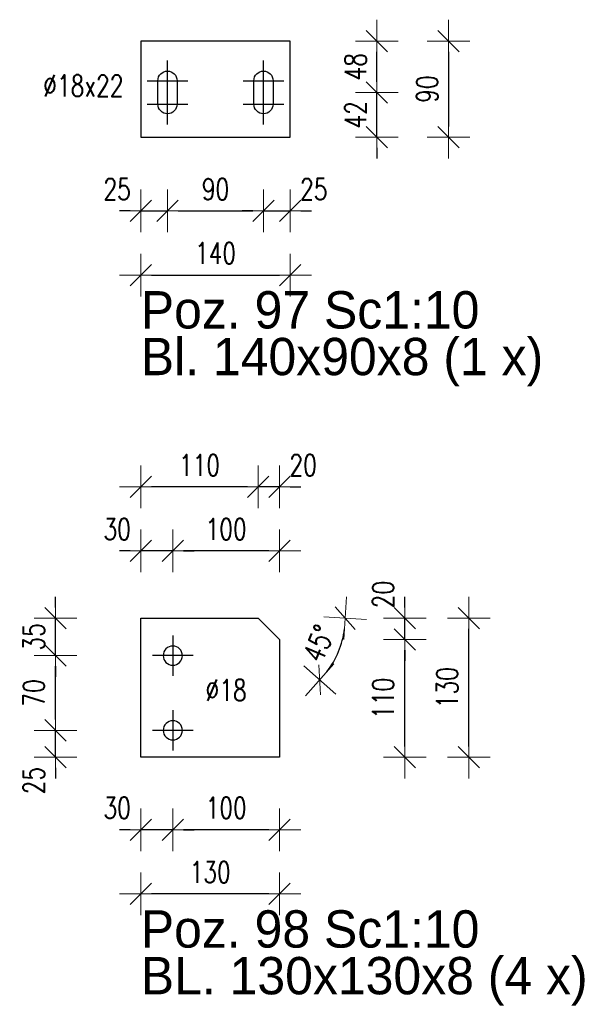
# Model space of a CAD drawing. Header units: millimetres. Extents: x 3515 to 4269, y 13087 to 13548.
# Tile 17 of 20: x 4010 to 4063, y 13372 to 13464. Entities that reach past the tile are written whole.
import ezdxf

# ---------------------------------------------------------------- set-up
doc = ezdxf.new("R2010")
doc.units = ezdxf.units.MM
doc.header["$LTSCALE"] = 10
doc.linetypes.add('MITTE', pattern=[2, 1.25, -0.25, 0.25, -0.25])
doc.layers.get('Defpoints').update_dxf_attribs({"color": 1})
doc.layers.add('PS_DIM', color=4, linetype='Continuous', lineweight=13)
doc.layers.add('PS_SOLID', color=7, linetype='Continuous', lineweight=30)
doc.layers.add('PS_MID', color=5, linetype='MITTE')
doc.layers.add('PS_PLATE', color=1, linetype='Continuous')
doc.styles.add('simplex', font='simplex.shx', dxfattribs={"width": 0.75})
doc.dimstyles.new('1_10_PRZ', dxfattribs={"dimtxt": 2, "dimasz": 1, "dimexe": 2, "dimexo": 5, "dimgap": 1, "dimtad": 1, "dimdec": 0, "dimlfac": 10, "dimtxsty": 'simplex', "dimblk": 'dimznak', "dimcen": 2, "dimse1": 1, "dimse2": 1, "dimclrt": 3, "dimadec": 1, "dimazin": 0, "dimtfac": 1, "dimtdec": 0, "dimtix": 1, "dimtmove": 2, "dimatfit": 3, "dimldrblk": 'dim-grot', "dimfxl": 1, "dimarcsym": 0})
doc.dimstyles.new('1_10_PRZ_DS1-LS10', dxfattribs={"dimtxt": 2, "dimasz": 1, "dimexe": 2, "dimexo": 5, "dimgap": 1, "dimtad": 1, "dimdec": 0, "dimlfac": 10, "dimtxsty": 'simplex', "dimblk": 'dimznak', "dimcen": 2, "dimse1": 1, "dimse2": 1, "dimclrt": 3, "dimadec": 1, "dimazin": 0, "dimtfac": 1, "dimtdec": 0, "dimtix": 1, "dimtmove": 2, "dimatfit": 3, "dimldrblk": 'dim-grot', "dimfxl": 1, "dimarcsym": 0})

# ---------------------------------------------------------------- blocks, each defined once
blk = doc.blocks.new('dimznak')
at = {"color": 0}
for points in [[(0, 2), (0, -2)], [(-2, 0), (2, 0)]]:
    blk.add_lwpolyline(points, dxfattribs=at)
at = {"color": 2}
blk.add_lwpolyline([(1, 1), (-1, -1)], dxfattribs=at)
blk = doc.blocks.new('*D184')
at = {"layer": 'Defpoints', "color": 0, "transparency": 16777216}
for p in [(4023.647, 13457.466), (4021.147, 13453.281), (4023.647, 13446.358)]:
    blk.add_point(p, dxfattribs=at)
at = {"layer": 'PS_DIM', "color": 0, "lineweight": -2, "transparency": 16777216}
for p, q in [((4020.147, 13446.358), (4019.147, 13446.358)), ((4021.147, 13446.358), (4023.647, 13446.358)), ((4024.647, 13446.358), (4025.647, 13446.358))]:
    blk.add_line(p, q, dxfattribs=at)
blk.add_blockref('dimznak', (4021.147, 13446.358), dxfattribs=at)
at = {"layer": 'PS_DIM', "color": 0, "lineweight": -2, "transparency": 16777216, "rotation": 180}
blk.add_blockref('dimznak', (4023.647, 13446.358), dxfattribs=at)
at = {"layer": 'PS_DIM', "color": 3, "transparency": 16777216, "insert": (4018.932, 13448.398), "char_height": 2, "attachment_point": 5, "style": 'simplex'}
blk.add_mtext('25', dxfattribs=at)
blk = doc.blocks.new('dim-grot')
blk.add_hatch(color=256).paths.add_polyline_path([(0, 0), (-2, 0.5), (-2, -0.5)])
blk.add_lwpolyline([(0, 0), (-2, 0.5), (-2, -0.5), (0, 0)])
blk = doc.blocks.new('*D185')
at = {"layer": 'Defpoints', "color": 0, "transparency": 16777216}
for p in [(4023.647, 13457.466), (4032.647, 13457.466), (4032.647, 13446.358)]:
    blk.add_point(p, dxfattribs=at)
at = {"layer": 'PS_DIM', "color": 0, "lineweight": -2, "transparency": 16777216}
blk.add_line((4024.647, 13446.358), (4031.647, 13446.358), dxfattribs=at)
at = {"layer": 'PS_DIM', "color": 0, "lineweight": -2, "transparency": 16777216, "rotation": 180}
blk.add_blockref('dimznak', (4023.647, 13446.358), dxfattribs=at)
at = {"layer": 'PS_DIM', "color": 0, "lineweight": -2, "transparency": 16777216}
blk.add_blockref('dimznak', (4032.647, 13446.358), dxfattribs=at)
at = {"layer": 'PS_DIM', "color": 3, "transparency": 16777216, "insert": (4028.147, 13448.398), "char_height": 2, "attachment_point": 5, "style": 'simplex'}
blk.add_mtext('90', dxfattribs=at)
blk = doc.blocks.new('*D186')
at = {"layer": 'Defpoints', "color": 0, "transparency": 16777216}
for p in [(4032.647, 13457.466), (4035.147, 13453.281), (4035.147, 13446.358)]:
    blk.add_point(p, dxfattribs=at)
at = {"layer": 'PS_DIM', "color": 0, "lineweight": -2, "transparency": 16777216}
for p, q in [((4031.647, 13446.358), (4030.647, 13446.358)), ((4032.647, 13446.358), (4035.147, 13446.358)), ((4036.147, 13446.358), (4037.147, 13446.358))]:
    blk.add_line(p, q, dxfattribs=at)
blk.add_blockref('dimznak', (4032.647, 13446.358), dxfattribs=at)
at = {"layer": 'PS_DIM', "color": 0, "lineweight": -2, "transparency": 16777216, "rotation": 180}
blk.add_blockref('dimznak', (4035.147, 13446.358), dxfattribs=at)
at = {"layer": 'PS_DIM', "color": 3, "transparency": 16777216, "insert": (4037.361, 13448.398), "char_height": 2, "attachment_point": 5, "style": 'simplex'}
blk.add_mtext('25', dxfattribs=at)
blk = doc.blocks.new('*D187')
at = {"layer": 'Defpoints', "color": 0, "transparency": 16777216}
for p in [(4021.147, 13453.281), (4035.147, 13453.281), (4035.147, 13440.358)]:
    blk.add_point(p, dxfattribs=at)
at = {"layer": 'PS_DIM', "color": 0, "lineweight": -2, "transparency": 16777216}
blk.add_line((4022.147, 13440.358), (4034.147, 13440.358), dxfattribs=at)
at = {"layer": 'PS_DIM', "color": 0, "lineweight": -2, "transparency": 16777216, "rotation": 180}
blk.add_blockref('dimznak', (4021.147, 13440.358), dxfattribs=at)
at = {"layer": 'PS_DIM', "color": 0, "lineweight": -2, "transparency": 16777216}
blk.add_blockref('dimznak', (4035.147, 13440.358), dxfattribs=at)
at = {"layer": 'PS_DIM', "color": 3, "transparency": 16777216, "insert": (4028.147, 13442.398), "char_height": 2, "attachment_point": 5, "style": 'simplex'}
blk.add_mtext('140', dxfattribs=at)
blk = doc.blocks.new('*D188')
at = {"layer": 'Defpoints', "color": 0, "transparency": 16777216}
for p in [(4032.147, 13408.199), (4034.975, 13408.199), (4034.147, 13406.199), (4039.215, 13404.118)]:
    blk.add_point(p, dxfattribs=at)
at = {"layer": 'PS_DIM', "color": 0, "lineweight": -2, "transparency": 16777216}
blk.add_arc((4032.147, 13408.199), 8.161, 322.02476, 352.97524, dxfattribs=at)
for p, rotation in [((4040.308, 13408.199), 86.48761758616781), ((4037.918, 13402.428), 228.5123824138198)]:
    blk.add_blockref('dimznak', p, dxfattribs=dict(at, rotation=rotation))
at = {"layer": 'PS_DIM', "color": 3, "transparency": 16777216, "insert": (4037.839, 13405.841), "char_height": 2, "attachment_point": 5, "rotation": 67.5, "style": 'simplex'}
blk.add_mtext('45%%d', dxfattribs=at)
blk = doc.blocks.new('*D189')
at = {"layer": 'Defpoints', "color": 0, "transparency": 16777216}
for p in [(4034.147, 13406.199), (4045.899, 13406.199), (4034.147, 13395.199)]:
    blk.add_point(p, dxfattribs=at)
at = {"layer": 'PS_DIM', "color": 0, "lineweight": -2, "transparency": 16777216}
blk.add_line((4045.899, 13396.199), (4045.899, 13405.199), dxfattribs=at)
for p, rotation in [((4045.899, 13406.199), 90), ((4045.899, 13395.199), 270)]:
    blk.add_blockref('dimznak', p, dxfattribs=dict(at, rotation=rotation))
at = {"layer": 'PS_DIM', "color": 3, "transparency": 16777216, "insert": (4043.859, 13400.699), "char_height": 2, "attachment_point": 5, "rotation": 90, "style": 'simplex'}
blk.add_mtext('110', dxfattribs=at)
blk = doc.blocks.new('*D190')
at = {"layer": 'Defpoints', "color": 0, "transparency": 16777216}
for p in [(4032.147, 13408.199), (4045.899, 13408.199), (4034.147, 13406.199)]:
    blk.add_point(p, dxfattribs=at)
at = {"layer": 'PS_DIM', "color": 0, "lineweight": -2, "transparency": 16777216}
for p, q in [((4045.899, 13409.199), (4045.899, 13410.199)), ((4045.899, 13406.199), (4045.899, 13408.199)), ((4045.899, 13405.199), (4045.899, 13404.199))]:
    blk.add_line(p, q, dxfattribs=at)
for p, rotation in [((4045.899, 13408.199), 270), ((4045.899, 13406.199), 90)]:
    blk.add_blockref('dimznak', p, dxfattribs=dict(at, rotation=rotation))
at = {"layer": 'PS_DIM', "color": 3, "transparency": 16777216, "insert": (4043.859, 13410.413), "char_height": 2, "attachment_point": 5, "rotation": 90, "style": 'simplex'}
blk.add_mtext('20', dxfattribs=at)
blk = doc.blocks.new('*D191')
at = {"layer": 'Defpoints', "color": 0, "transparency": 16777216}
for p in [(4034.147, 13408.199), (4051.899, 13408.199), (4034.147, 13395.199)]:
    blk.add_point(p, dxfattribs=at)
at = {"layer": 'PS_DIM', "color": 0, "lineweight": -2, "transparency": 16777216}
blk.add_line((4051.899, 13396.199), (4051.899, 13407.199), dxfattribs=at)
for p, rotation in [((4051.899, 13408.199), 90), ((4051.899, 13395.199), 270)]:
    blk.add_blockref('dimznak', p, dxfattribs=dict(at, rotation=rotation))
at = {"layer": 'PS_DIM', "color": 3, "transparency": 16777216, "insert": (4049.859, 13401.699), "char_height": 2, "attachment_point": 5, "rotation": 90, "style": 'simplex'}
blk.add_mtext('130', dxfattribs=at)
blk = doc.blocks.new('*D192')
at = {"layer": 'Defpoints', "color": 0, "transparency": 16777216}
for p in [(4013.147, 13397.699), (4024.147, 13397.699), (4021.147, 13395.199)]:
    blk.add_point(p, dxfattribs=at)
at = {"layer": 'PS_DIM', "color": 0, "lineweight": -2, "transparency": 16777216}
for p, q in [((4013.147, 13398.699), (4013.147, 13399.699)), ((4013.147, 13395.199), (4013.147, 13397.699)), ((4013.147, 13394.199), (4013.147, 13393.199))]:
    blk.add_line(p, q, dxfattribs=at)
for p, rotation in [((4013.147, 13397.699), 270), ((4013.147, 13395.199), 90)]:
    blk.add_blockref('dimznak', p, dxfattribs=dict(at, rotation=rotation))
at = {"layer": 'PS_DIM', "color": 3, "transparency": 16777216, "insert": (4011.107, 13392.984), "char_height": 2, "attachment_point": 5, "rotation": 90, "style": 'simplex'}
blk.add_mtext('25', dxfattribs=at)
blk = doc.blocks.new('*D193')
at = {"layer": 'Defpoints', "color": 0, "transparency": 16777216}
for p in [(4013.147, 13404.699), (4024.146, 13404.699), (4024.147, 13397.699)]:
    blk.add_point(p, dxfattribs=at)
at = {"layer": 'PS_DIM', "color": 0, "lineweight": -2, "transparency": 16777216}
blk.add_line((4013.147, 13398.699), (4013.147, 13403.699), dxfattribs=at)
for p, rotation in [((4013.147, 13404.699), 90), ((4013.147, 13397.699), 270)]:
    blk.add_blockref('dimznak', p, dxfattribs=dict(at, rotation=rotation))
at = {"layer": 'PS_DIM', "color": 3, "transparency": 16777216, "insert": (4011.107, 13401.199), "char_height": 2, "attachment_point": 5, "rotation": 90, "style": 'simplex'}
blk.add_mtext('70', dxfattribs=at)
blk = doc.blocks.new('*D194')
at = {"layer": 'Defpoints', "color": 0, "transparency": 16777216}
for p in [(4013.147, 13408.199), (4021.147, 13408.199), (4024.146, 13404.699)]:
    blk.add_point(p, dxfattribs=at)
at = {"layer": 'PS_DIM', "color": 0, "lineweight": -2, "transparency": 16777216}
for p, q in [((4013.147, 13409.199), (4013.147, 13410.199)), ((4013.147, 13404.699), (4013.147, 13408.199)), ((4013.147, 13403.699), (4013.147, 13402.699))]:
    blk.add_line(p, q, dxfattribs=at)
for p, rotation in [((4013.147, 13408.199), 270), ((4013.147, 13404.699), 90)]:
    blk.add_blockref('dimznak', p, dxfattribs=dict(at, rotation=rotation))
at = {"layer": 'PS_DIM', "color": 3, "transparency": 16777216, "insert": (4011.107, 13406.449), "char_height": 2, "attachment_point": 5, "rotation": 90, "style": 'simplex'}
blk.add_mtext('35', dxfattribs=at)
blk = doc.blocks.new('*D195')
at = {"layer": 'Defpoints', "color": 0, "transparency": 16777216}
for p in [(4024.147, 13397.699), (4034.147, 13395.199), (4024.147, 13388.385)]:
    blk.add_point(p, dxfattribs=at)
at = {"layer": 'PS_DIM', "color": 0, "lineweight": -2, "transparency": 16777216}
blk.add_line((4033.147, 13388.385), (4025.147, 13388.385), dxfattribs=at)
at = {"layer": 'PS_DIM', "color": 0, "lineweight": -2, "transparency": 16777216, "rotation": 180}
blk.add_blockref('dimznak', (4024.147, 13388.385), dxfattribs=at)
at = {"layer": 'PS_DIM', "color": 0, "lineweight": -2, "transparency": 16777216}
blk.add_blockref('dimznak', (4034.147, 13388.385), dxfattribs=at)
at = {"layer": 'PS_DIM', "color": 3, "transparency": 16777216, "insert": (4029.147, 13390.425), "char_height": 2, "attachment_point": 5, "style": 'simplex'}
blk.add_mtext('100', dxfattribs=at)
blk = doc.blocks.new('*D196')
at = {"layer": 'Defpoints', "color": 0, "transparency": 16777216}
for p in [(4024.147, 13397.699), (4021.147, 13395.199), (4021.147, 13388.385)]:
    blk.add_point(p, dxfattribs=at)
at = {"layer": 'PS_DIM', "color": 0, "lineweight": -2, "transparency": 16777216}
for p, q in [((4020.147, 13388.385), (4019.147, 13388.385)), ((4024.147, 13388.385), (4021.147, 13388.385)), ((4025.147, 13388.385), (4026.147, 13388.385))]:
    blk.add_line(p, q, dxfattribs=at)
blk.add_blockref('dimznak', (4021.147, 13388.385), dxfattribs=at)
at = {"layer": 'PS_DIM', "color": 0, "lineweight": -2, "transparency": 16777216, "rotation": 180}
blk.add_blockref('dimznak', (4024.147, 13388.385), dxfattribs=at)
at = {"layer": 'PS_DIM', "color": 3, "transparency": 16777216, "insert": (4018.932, 13390.425), "char_height": 2, "attachment_point": 5, "style": 'simplex'}
blk.add_mtext('30', dxfattribs=at)
blk = doc.blocks.new('*D197')
at = {"layer": 'Defpoints', "color": 0, "transparency": 16777216}
for p in [(4021.147, 13395.199), (4034.147, 13395.199), (4021.147, 13382.385)]:
    blk.add_point(p, dxfattribs=at)
at = {"layer": 'PS_DIM', "color": 0, "lineweight": -2, "transparency": 16777216}
blk.add_line((4033.147, 13382.385), (4022.147, 13382.385), dxfattribs=at)
at = {"layer": 'PS_DIM', "color": 0, "lineweight": -2, "transparency": 16777216, "rotation": 180}
blk.add_blockref('dimznak', (4021.147, 13382.385), dxfattribs=at)
at = {"layer": 'PS_DIM', "color": 0, "lineweight": -2, "transparency": 16777216}
blk.add_blockref('dimznak', (4034.147, 13382.385), dxfattribs=at)
at = {"layer": 'PS_DIM', "color": 3, "transparency": 16777216, "insert": (4027.647, 13384.425), "char_height": 2, "attachment_point": 5, "style": 'simplex'}
blk.add_mtext('130', dxfattribs=at)
blk = doc.blocks.new('*D198')
at = {"layer": 'Defpoints', "color": 0, "transparency": 16777216}
for p in [(4024.146, 13414.512), (4034.147, 13406.199), (4024.146, 13404.699)]:
    blk.add_point(p, dxfattribs=at)
at = {"layer": 'PS_DIM', "color": 0, "lineweight": -2, "transparency": 16777216}
blk.add_line((4033.147, 13414.512), (4025.146, 13414.512), dxfattribs=at)
at = {"layer": 'PS_DIM', "color": 0, "lineweight": -2, "transparency": 16777216, "rotation": 180}
blk.add_blockref('dimznak', (4024.146, 13414.512), dxfattribs=at)
at = {"layer": 'PS_DIM', "color": 0, "lineweight": -2, "transparency": 16777216}
blk.add_blockref('dimznak', (4034.147, 13414.512), dxfattribs=at)
at = {"layer": 'PS_DIM', "color": 3, "transparency": 16777216, "insert": (4029.146, 13416.552), "char_height": 2, "attachment_point": 5, "style": 'simplex'}
blk.add_mtext('100', dxfattribs=at)
blk = doc.blocks.new('*D199')
at = {"layer": 'Defpoints', "color": 0, "transparency": 16777216}
for p in [(4021.147, 13414.512), (4021.147, 13408.199), (4024.146, 13404.699)]:
    blk.add_point(p, dxfattribs=at)
at = {"layer": 'PS_DIM', "color": 0, "lineweight": -2, "transparency": 16777216}
for p, q in [((4020.147, 13414.512), (4019.147, 13414.512)), ((4024.146, 13414.512), (4021.147, 13414.512)), ((4025.146, 13414.512), (4026.146, 13414.512))]:
    blk.add_line(p, q, dxfattribs=at)
blk.add_blockref('dimznak', (4021.147, 13414.512), dxfattribs=at)
at = {"layer": 'PS_DIM', "color": 0, "lineweight": -2, "transparency": 16777216, "rotation": 180}
blk.add_blockref('dimznak', (4024.146, 13414.512), dxfattribs=at)
at = {"layer": 'PS_DIM', "color": 3, "transparency": 16777216, "insert": (4018.932, 13416.552), "char_height": 2, "attachment_point": 5, "style": 'simplex'}
blk.add_mtext('30', dxfattribs=at)
blk = doc.blocks.new('*D200')
at = {"layer": 'Defpoints', "color": 0, "transparency": 16777216}
for p in [(4032.147, 13420.512), (4032.147, 13408.199), (4034.147, 13406.199)]:
    blk.add_point(p, dxfattribs=at)
at = {"layer": 'PS_DIM', "color": 0, "lineweight": -2, "transparency": 16777216}
for p, q in [((4031.147, 13420.512), (4030.147, 13420.512)), ((4034.147, 13420.512), (4032.147, 13420.512)), ((4035.147, 13420.512), (4036.147, 13420.512))]:
    blk.add_line(p, q, dxfattribs=at)
blk.add_blockref('dimznak', (4032.147, 13420.512), dxfattribs=at)
at = {"layer": 'PS_DIM', "color": 0, "lineweight": -2, "transparency": 16777216, "rotation": 180}
blk.add_blockref('dimznak', (4034.147, 13420.512), dxfattribs=at)
at = {"layer": 'PS_DIM', "color": 3, "transparency": 16777216, "insert": (4036.361, 13422.552), "char_height": 2, "attachment_point": 5, "style": 'simplex'}
blk.add_mtext('20', dxfattribs=at)
blk = doc.blocks.new('*D201')
at = {"layer": 'Defpoints', "color": 0, "transparency": 16777216}
for p in [(4021.147, 13420.512), (4021.147, 13408.199), (4032.147, 13408.199)]:
    blk.add_point(p, dxfattribs=at)
at = {"layer": 'PS_DIM', "color": 0, "lineweight": -2, "transparency": 16777216}
blk.add_line((4031.147, 13420.512), (4022.147, 13420.512), dxfattribs=at)
at = {"layer": 'PS_DIM', "color": 0, "lineweight": -2, "transparency": 16777216, "rotation": 180}
blk.add_blockref('dimznak', (4021.147, 13420.512), dxfattribs=at)
at = {"layer": 'PS_DIM', "color": 0, "lineweight": -2, "transparency": 16777216}
blk.add_blockref('dimznak', (4032.147, 13420.512), dxfattribs=at)
at = {"layer": 'PS_DIM', "color": 3, "transparency": 16777216, "insert": (4026.647, 13422.552), "char_height": 2, "attachment_point": 5, "style": 'simplex'}
blk.add_mtext('110', dxfattribs=at)
blk = doc.blocks.new('*X465')
at = {"color": 0}
for s, p in [('Poz. 98 Sc1:10', (4021.147, 13353.175, 2.4)), ('BL. 130x130x8 (4 x)', (4021.147, 13348.8, 2.4))]:
    blk.add_text(s, height=3.5, dxfattribs=at).set_placement(p)
blk = doc.blocks.new('*X466')
at = {"color": 0}
for s, p in [('Poz. 97 Sc1:10', (4021.147, 13419.199, 2.4)), ('Bl. 140x90x8 (1 x)', (4021.147, 13414.824, 2.4))]:
    blk.add_text(s, height=3.5, dxfattribs=at).set_placement(p)
blk = doc.blocks.new('*D473')
at = {"layer": 'Defpoints', "color": 0, "transparency": 16777216}
for p in [(4032.647, 13457.466), (4043.277, 13457.466), (4035.147, 13453.281)]:
    blk.add_point(p, dxfattribs=at)
at = {"layer": 'PS_DIM', "color": 0, "lineweight": -2, "transparency": 16777216}
for p, q in [((4043.277, 13458.466), (4043.277, 13459.466)), ((4043.277, 13453.281), (4043.277, 13457.466)), ((4043.277, 13452.281), (4043.277, 13451.281))]:
    blk.add_line(p, q, dxfattribs=at)
for p, rotation in [((4043.277, 13457.466), 270), ((4043.277, 13453.281), 90)]:
    blk.add_blockref('dimznak', p, dxfattribs=dict(at, rotation=rotation))
at = {"layer": 'PS_DIM', "color": 3, "transparency": 16777216, "insert": (4041.277, 13455.373), "char_height": 2, "attachment_point": 5, "rotation": 90, "style": 'simplex'}
blk.add_mtext('42', dxfattribs=at)
blk = doc.blocks.new('*D475')
at = {"layer": 'Defpoints', "color": 0, "transparency": 16777216}
for p in [(4035.147, 13462.281), (4035.147, 13453.281), (4050.005, 13453.281)]:
    blk.add_point(p, dxfattribs=at)
at = {"layer": 'PS_DIM', "color": 0, "lineweight": -2, "transparency": 16777216}
blk.add_line((4050.005, 13461.281), (4050.005, 13454.281), dxfattribs=at)
for p, rotation in [((4050.005, 13462.281), 90), ((4050.005, 13453.281), 270)]:
    blk.add_blockref('dimznak', p, dxfattribs=dict(at, rotation=rotation))
at = {"layer": 'PS_DIM', "color": 3, "transparency": 16777216, "insert": (4048.005, 13457.781), "char_height": 2, "attachment_point": 5, "rotation": 90, "style": 'simplex'}
blk.add_mtext('90', dxfattribs=at)
blk = doc.blocks.new('*X507')
at = {"layer": 'PS_MID', "color": 5, "linetype": 'MITTE'}
for p, q in [((4023.647, 13454.466), (4023.647, 13460.466)), ((4032.647, 13454.466), (4032.647, 13460.466)), ((4021.747, 13458.566), (4025.547, 13458.566)), ((4030.747, 13458.566), (4034.547, 13458.566)), ((4021.747, 13456.366), (4025.547, 13456.366)), ((4030.747, 13456.366), (4034.547, 13456.366))]:
    blk.add_line(p, q, dxfattribs=at)
at = {"layer": 'PS_SOLID', "color": 7, "linetype": 'Continuous'}
for p, q in [((4021.147, 13462.281), (4021.147, 13453.281)), ((4035.147, 13462.281), (4021.147, 13462.281)), ((4035.147, 13453.281), (4035.147, 13462.281)), ((4022.747, 13456.366), (4022.747, 13458.566)), ((4024.547, 13458.566), (4024.547, 13456.366)), ((4031.747, 13456.366), (4031.747, 13458.566)), ((4033.547, 13458.566), (4033.547, 13456.366)), ((4021.147, 13453.281), (4035.147, 13453.281))]:
    blk.add_line(p, q, dxfattribs=at)
at = {"layer": 'PS_SOLID', "extrusion": (0, 0, -1)}
for centre, start, end in [((-4023.647, 13458.566), 0, 180), ((-4032.647, 13458.566), 0, 180), ((-4023.647, 13456.366), 180, 0), ((-4032.647, 13456.366), 180, 0)]:
    blk.add_arc(centre, 0.9, start, end, dxfattribs=at)
blk = doc.blocks.new('*X508')
at = {"layer": 'PS_MID', "color": 5, "linetype": 'MITTE'}
for p, q in [((4024.146, 13406.599), (4024.146, 13402.799)), ((4026.046, 13404.699), (4022.246, 13404.699)), ((4024.147, 13399.599), (4024.147, 13395.799)), ((4026.047, 13397.699), (4022.247, 13397.699))]:
    blk.add_line(p, q, dxfattribs=at)
at = {"layer": 'PS_SOLID', "color": 7, "linetype": 'Continuous'}
for p, q in [((4021.147, 13395.199), (4021.147, 13408.199)), ((4021.147, 13408.199), (4032.147, 13408.199)), ((4032.147, 13408.199), (4034.147, 13406.199)), ((4034.147, 13406.199), (4034.147, 13395.199)), ((4034.147, 13395.199), (4021.147, 13395.199))]:
    blk.add_line(p, q, dxfattribs=at)
at = {"layer": 'PS_SOLID', "color": 7, "extrusion": (0, 0, -1)}
for centre in [(-4024.146, 13404.699), (-4024.147, 13397.699)]:
    blk.add_circle(centre, 0.9, dxfattribs=at)

msp = doc.modelspace()

# ---------------------------------------------------------------- block references
for name, p in [('*X466', (0, 16.148)), ('*X465', (0, 24.165))]:
    msp.add_blockref(name, p)
at = {"layer": 'PS_PLATE'}
for name in ['*X507', '*X508']:
    msp.add_blockref(name, (0, 0), dxfattribs=at)

# ---------------------------------------------------------------- texts
at = {"layer": 'PS_DIM', "char_height": 2, "attachment_point": 7, "style": 'simplex'}
for s, insert in [('\\A1;%%c18x22', (4012.002, 13457.1, 2.4)), ('\\A1;%%c18', (4027.219, 13400.456, 2.4))]:
    msp.add_mtext(s, dxfattribs=dict(at, insert=insert))

# ---------------------------------------------------------------- dimensions: what is measured, and where the dimension line sits
at = {"layer": 'PS_DIM'}
msp.add_linear_dim(base=(4043.277, 13462.281), p1=(4032.647, 13457.466), p2=(4035.147, 13462.281), angle=90, dimstyle='1_10_PRZ', dxfattribs=at).render()
for base, p1, p2, picture, middle in [((4050.005, 13453.281), (4035.147, 13462.281), (4035.147, 13453.281), '*D475', (4048.005, 13457.781)), ((4043.277, 13457.466), (4035.147, 13453.281), (4032.647, 13457.466), '*D473', (4041.277, 13455.373))]:
    dim = msp.add_linear_dim(base=base, p1=p1, p2=p2, angle=90, dimstyle='1_10_PRZ', dxfattribs=at)
    dim.commit()
    dim.dimension.update_dxf_attribs({"geometry": picture, "text_midpoint": middle})
for base, p1, p2, text, picture, middle in [((4023.647, 13446.358, 2.4), (4021.147, 13453.281, 2.4), (4023.647, 13457.466, 2.4), '25', '*D184', (4018.932, 13448.398, 2.4)), ((4032.647, 13446.358, 2.4), (4023.647, 13457.466, 2.4), (4032.647, 13457.466, 2.4), '90', '*D185', (4028.147, 13448.398, 2.4)), ((4035.147, 13446.358, 2.4), (4032.647, 13457.466, 2.4), (4035.147, 13453.281, 2.4), '25', '*D186', (4037.361, 13448.398, 2.4)), ((4035.147, 13440.358, 2.4), (4021.147, 13453.281, 2.4), (4035.147, 13453.281, 2.4), '140', '*D187', (4028.147, 13442.398, 2.4))]:
    dim = msp.add_linear_dim(base=base, p1=p1, p2=p2, text=text, dimstyle='1_10_PRZ_DS1-LS10', dxfattribs=at)
    dim.commit()
    dim.dimension.update_dxf_attribs({"geometry": picture, "text_midpoint": middle, "dimtype": 128})
for base, p1, p2, angle, text, picture, middle in [((4021.147, 13420.512, 2.4), (4032.147, 13408.199, 2.4), (4021.147, 13408.199, 2.4), 180, '110', '*D201', (4026.647, 13422.552, 2.4)), ((4032.147, 13420.512, 2.4), (4034.147, 13406.199, 2.4), (4032.147, 13408.199, 2.4), 180, '20', '*D200', (4036.361, 13422.552, 2.4)), ((4021.147, 13414.512, 2.4), (4024.146, 13404.699, 2.4), (4021.147, 13408.199, 2.4), 180, '30', '*D199', (4018.932, 13416.552, 2.4)), ((4024.146, 13414.512, 2.4), (4034.147, 13406.199, 2.4), (4024.146, 13404.699, 2.4), 180, '100', '*D198', (4029.146, 13416.552, 2.4)), ((4045.899, 13408.199, 2.4), (4034.147, 13406.199, 2.4), (4032.147, 13408.199, 2.4), 90, '20', '*D190', (4043.859, 13410.413, 2.4)), ((4013.147, 13408.199, 2.4), (4024.146, 13404.699, 2.4), (4021.147, 13408.199, 2.4), 90, '35', '*D194', (4011.107, 13406.449, 2.4)), ((4051.899, 13408.199, 2.4), (4034.147, 13395.199, 2.4), (4034.147, 13408.199, 2.4), 90, '130', '*D191', (4049.859, 13401.699, 2.4)), ((4045.899, 13406.199, 2.4), (4034.147, 13395.199, 2.4), (4034.147, 13406.199, 2.4), 90, '110', '*D189', (4043.859, 13400.699, 2.4)), ((4013.147, 13404.699, 2.4), (4024.147, 13397.699, 2.4), (4024.146, 13404.699, 2.4), 90, '70', '*D193', (4011.107, 13401.199, 2.4)), ((4013.147, 13397.699, 2.4), (4021.147, 13395.199, 2.4), (4024.147, 13397.699, 2.4), 90, '25', '*D192', (4011.107, 13392.984, 2.4)), ((4021.147, 13388.385, 2.4), (4024.147, 13397.699, 2.4), (4021.147, 13395.199, 2.4), 180, '30', '*D196', (4018.932, 13390.425, 2.4)), ((4024.147, 13388.385, 2.4), (4034.147, 13395.199, 2.4), (4024.147, 13397.699, 2.4), 180, '100', '*D195', (4029.147, 13390.425, 2.4)), ((4021.147, 13382.385, 2.4), (4034.147, 13395.199, 2.4), (4021.147, 13395.199, 2.4), 180, '130', '*D197', (4027.647, 13384.425, 2.4))]:
    dim = msp.add_linear_dim(base=base, p1=p1, p2=p2, angle=angle, text=text, dimstyle='1_10_PRZ_DS1-LS10', dxfattribs=at)
    dim.commit()
    dim.dimension.update_dxf_attribs({"geometry": picture, "text_midpoint": middle, "dimtype": 128})
dim = msp.add_angular_dim_3p(base=(4039.215, 13404.118, 2.4), center=(4032.147, 13408.199, 2.4), p1=(4034.147, 13406.199, 2.4), p2=(4034.975, 13408.199, 2.4), text='45%%d', dimstyle='1_10_PRZ_DS1-LS10', dxfattribs=at)
dim.commit()
dim.dimension.update_dxf_attribs({"geometry": '*D188', "text_midpoint": (4037.839, 13405.841, 2.4)})

doc.saveas('drawing.dxf')
